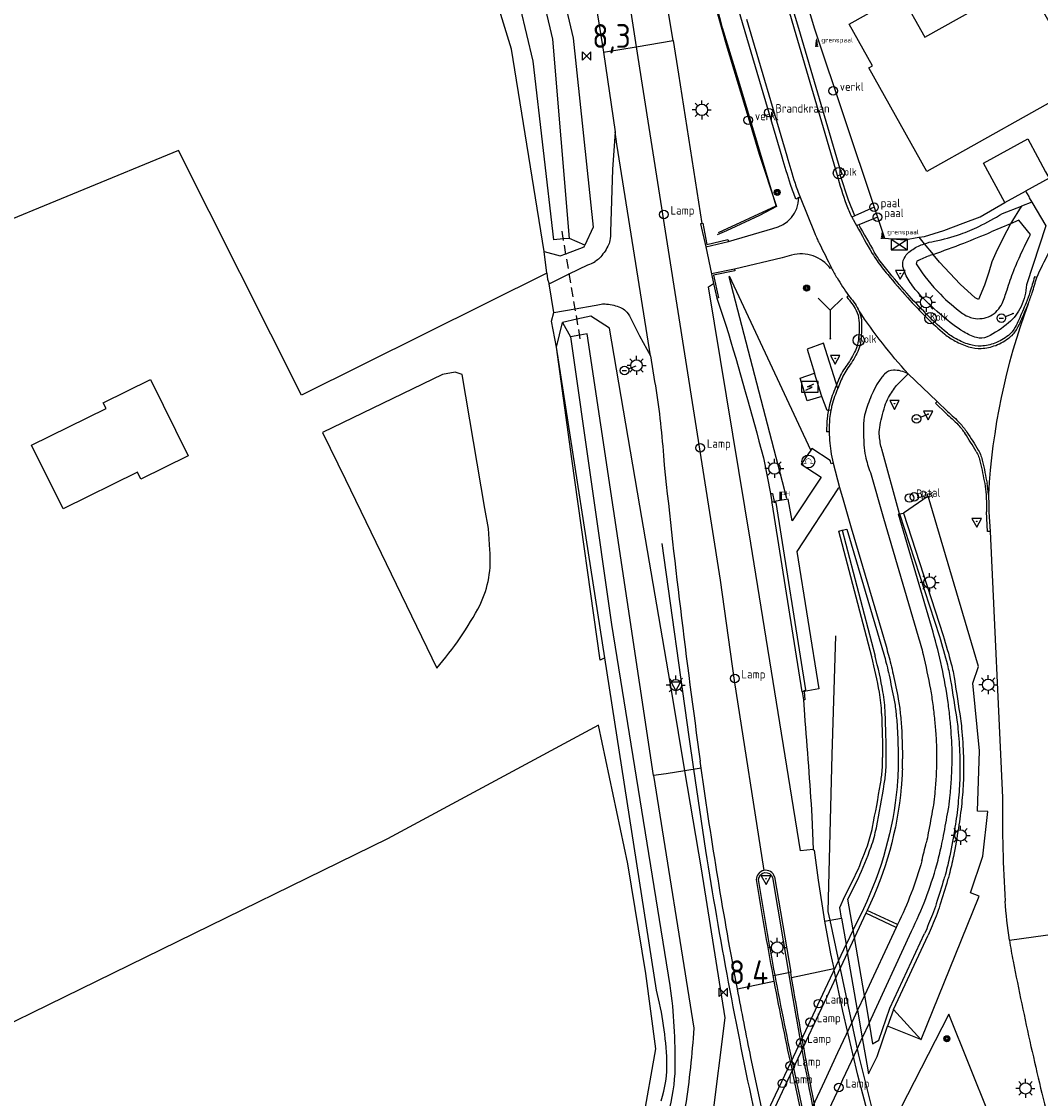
# Model space of a CAD drawing. Extents: x 165936 to 168490, y 440742 to 446306.
# Tile 47 of 80: x 167428 to 167535, y 443725 to 443838. Entities that reach past the tile are written whole.
import ezdxf

# ---------------------------------------------------------------- set-up
doc = ezdxf.new("R2010")
doc.units = 0
doc.header["$LTSCALE"] = 4
doc.linetypes.add('STIPPELFIJN', pattern=[0.375, 0.25, -0.125])
doc.layers.get('0').update_dxf_attribs({"linetype": 'CONTINUOUS'})
for name, color, linetype in [('G_BTD', 3, 'CONTINUOUS'), ('G_OTD', 32, 'CONTINUOUS'), ('G_OWG', 6, 'CONTINUOUS'), ('G_OWGM1', 11, 'ByLayer'), ('G_OWT', 6, 'CONTINUOUS'), ('G_PND', 1, 'CONTINUOUS'), ('G_WGD', 7, 'CONTINUOUS'), ('G_WGDM1', 11, 'ByLayer'), ('G_WGI', 1, 'CONTINUOUS'), ('G_WTD', 5, 'CONTINUOUS'), ('LKWDUP', 5, 'CONTINUOUS'), ('LSHD', 3, 'CONTINUOUS'), ('LWGI', 7, 'CONTINUOUS'), ('PPALHM', 10, 'CONTINUOUS'), ('PVGO', 102, 'CONTINUOUS')]:
    doc.layers.add(name, color=color, linetype=linetype)
for name, color, linetype, true_color in [('PBAK', 7, 'CONTINUOUS', 0xbd2877), ('PBRD', 7, 'CONTINUOUS', 0xbd2877), ('PKST', 7, 'CONTINUOUS', 0xbd2877), ('PPAL', 7, 'CONTINUOUS', 0xbd2877), ('PPUT', 7, 'CONTINUOUS', 0xbd2877), ('PSTM', 7, 'CONTINUOUS', 0xde7233)]:
    doc.layers.add(name, color=color, linetype=linetype, true_color=true_color)
doc.styles.add('ISO', font='ISO')
doc.styles.get("Standard").update_dxf_attribs({"font": 'ISO'})

# ---------------------------------------------------------------- blocks, each defined once
blk = doc.blocks.new('schk.dwg')
for p, q in [((0.86, 0.56), (-0.86, 0.56)), ((-0.86, 0.56), (-0.86, -0.56)), ((0.86, -0.56), (0.86, 0.56)), ((-0.86, -0.56), (0.86, -0.56))]:
    blk.add_line(p, q)
at = {"linetype": 'Continuous'}
for p, q in [((-0.86, 0.56), (0.86, -0.56)), ((-0.86, -0.56), (0.86, 0.56))]:
    blk.add_line(p, q, dxfattribs=at)
blk = doc.blocks.new('grensmarkering')
at = {"linetype": 'ByBlock', "lineweight": -2}
h = blk.add_hatch(color=0, dxfattribs=at)
h.dxf.hatch_style = 1
h.paths.add_polyline_path([(0.09, 0.55, 0.219912), (0.05, 0.61, -0.457379), (0.04, 0.66, 2.245674), (-0.04, 0.66, -0.457379), (-0.05, 0.61, 0.219912), (-0.09, 0.55), (-0.15, 0.04), (-0.18, 0.04), (-0.18, 0.01, 0.018367), (-0.1, 0, -0.954633), (0.1, 0, 0.018367), (0.18, 0.01), (0.18, 0.04), (0.15, 0.04)])
at = {"linetype": 'ByBlock', "lineweight": -2, "true_color": 0x681648}
h = blk.add_hatch(color=219, dxfattribs=at)
h.dxf.hatch_style = 1
h.paths.add_polyline_path([(0.1, 0, 1), (-0.1, 0, 1)])
at = {"linetype": 'ByBlock', "lineweight": -2}
h = blk.add_hatch(color=0, dxfattribs=at)
h.dxf.hatch_style = 1
h.paths.add_polyline_path([(0.18, -0.04, -0.022381), (0.08, -0.06, -0.528879), (-0.08, -0.06, -0.022381), (-0.18, -0.04), (-0.18, -0.13, 0.083333), (0.18, -0.13)])
at = {"color": 0, "linetype": 'ByBlock', "lineweight": -2}
blk.add_attdef('GRENSMARKERING', (0.5, 0.35), '', height=0.5, dxfattribs=at)
blk = doc.blocks.new('verkeersteller')
at = {"color": 0}
blk.add_circle((0, 0), 0.45, dxfattribs=at)
at = {"color": 0, "style": 'ISO'}
blk.add_attdef('VERKEERSTELLER', (0.7, 0), '', height=0.9, dxfattribs=at)
blk = doc.blocks.new('verkeersbord-pl')
at = {"linetype": 'Continuous'}
blk.add_circle((0, 0), 0.03, dxfattribs=at)
blk = doc.blocks.new('verkeersbord')
at = {"color": 0}
for p, q in [((0.5, 0.32), (-0.5, 0.32)), ((-0.5, 0.32), (0, -0.6)), ((0, -0.6), (0.5, 0.32))]:
    blk.add_line(p, q, dxfattribs=at)
blk = doc.blocks.new('kolk')
at = {"color": 0}
blk.add_circle((0, 0), 0.6, dxfattribs=at)
at = {"color": 0, "linetype": 'Continuous', "style": 'ISO'}
blk.add_attdef('KOLK', (-0.04, -0.26), '', height=0.8, dxfattribs=at)
blk = doc.blocks.new('wegwijzer')
at = {"color": 0}
for q in [(-0.424, 1.424), (0.424, 1.424), (0, 0)]:
    blk.add_line((0, 1), q, dxfattribs=at)
blk = doc.blocks.new('boom')
at = {"color": 0}
for radius in [0.315, 0.225, 0.135]:
    blk.add_circle((0, 0), radius, dxfattribs=at)
blk = doc.blocks.new('verklikker')
at = {"color": 0}
blk.add_circle((0, 0), 0.45, dxfattribs=at)
at = {"color": 0, "style": 'ISO'}
blk.add_attdef('VERKLIKKER', (0.7, 0), '', height=0.9, dxfattribs=at)
blk = doc.blocks.new('lamp')
at = {"color": 0}
blk.add_circle((0, 0), 0.45, dxfattribs=at)
at = {"color": 0, "style": 'ISO'}
blk.add_attdef('LAMP', (0.7, 0), '', height=0.9, dxfattribs=at)
blk = doc.blocks.new('brandkraan')
at = {"color": 0}
blk.add_circle((0, 0), 0.45, dxfattribs=at)
at = {"color": 0, "style": 'ISO'}
blk.add_attdef('BRANDKRAAN', (0.7, 0), '', height=0.9, dxfattribs=at)
blk = doc.blocks.new('lichtmast')
at = {"color": 0}
for p, q in [((-0.6, 0), (-1, 0)), ((-0.71, 0.71), (-0.42, 0.42)), ((0, 0.6), (0, 1)), ((0.42, 0.42), (0.71, 0.71)), ((0.6, 0), (1, 0)), ((-0.42, -0.42), (-0.71, -0.71)), ((0, -0.6), (0, -1)), ((0.42, -0.42), (0.71, -0.71))]:
    blk.add_line(p, q, dxfattribs=at)
blk.add_circle((0, 0), 0.6, dxfattribs=at)
blk = doc.blocks.new('kilometerpaal')
at = {"color": 0}
for p, q in [((-0.44, 0.44), (0.44, -0.44)), ((-0.44, -0.44), (-0.44, 0.44)), ((0.44, 0.44), (-0.44, -0.44)), ((0.44, -0.44), (0.44, 0.44))]:
    blk.add_line(p, q, dxfattribs=at)
at = {"color": 0, "style": 'ISO'}
blk.add_attdef('KILOMETERPAAL', (0.59, 0.87), '', height=2.5, dxfattribs=at)
blk = doc.blocks.new('aanduidingsbord')
at = {"color": 0}
for p, q in [((-0.81, -0.33), (0, 0)), ((-1.45, -0.5), (-1.01, -0.5))]:
    blk.add_line(p, q, dxfattribs=at)
blk.add_circle((-1.23, -0.5), 0.45, dxfattribs=at)
blk = doc.blocks.new('schk-electra')
at = {"color": 0}
for p, q in [((0.86, 0.56), (-0.86, 0.56)), ((-0.86, 0.56), (-0.86, -0.56)), ((0.86, -0.56), (0.86, 0.56)), ((-0.86, -0.56), (0.86, -0.56))]:
    blk.add_line(p, q, dxfattribs=at)
blk.add_lwpolyline([(-0.43, -0.35), (0.24, -0.02), (-0.24, 0.02), (0.41, 0.32)], dxfattribs=at)
blk = doc.blocks.new('fietsklem')
at = {"color": 0, "linetype": 'Continuous', "const_width": 0.05}
blk.add_lwpolyline([(-0.49, -0.2), (-0.21, -0.2, -2.286164), (0.22, -0.2), (0.48, -0.2)], format="xyb", dxfattribs=at)
at = {"color": 0}
blk.add_circle((0, 0), 0.675, dxfattribs=at)
blk = doc.blocks.new('strooikist')
at = {"color": 0}
blk.add_circle((0, 0), 0.45, dxfattribs=at)
at = {"color": 0, "style": 'ISO'}
blk.add_attdef('STROOIKIST', (0.7, 0), '', height=0.9, dxfattribs=at)
blk = doc.blocks.new('haltepaal')
at = {"linetype": 'ByBlock', "lineweight": -2}
h = blk.add_hatch(color=0, dxfattribs=at)
h.dxf.hatch_style = 1
h.paths.add_polyline_path([(0.15, 0.45), (0.45, 0.45), (0.45, 0.8), (-0.15, 0.8), (-0.15, -0.1), (0, -0.1, -0.414214), (-0.1, 0, -1), (0.1, 0, -0.414214), (0, -0.1), (0.15, -0.1)])
h.paths.add_polyline_path([(0.15, 0.5), (0.15, 0.75), (0.4, 0.75), (0.4, 0.5)], flags=16)
at = {"linetype": 'ByBlock', "lineweight": -2, "true_color": 0x681648}
h = blk.add_hatch(color=219, dxfattribs=at)
h.dxf.hatch_style = 1
h.paths.add_polyline_path([(0.1, 0, 1), (-0.1, 0, 1)])
at = {"color": 0, "linetype": 'ByBlock', "lineweight": -2}
blk.add_attdef('HALTEPAAL', (0.5, 0.35), '', height=0.5, dxfattribs=at)

msp = doc.modelspace()

# ---------------------------------------------------------------- linework, layer by layer
at = {"layer": 'G_BTD', "linetype": 'Continuous', "transparency": 33554687}
for points in [[(167520.21, 443786.436), (167520.609, 443786.512)], [(167514.099, 443743.864), (167514.577, 443741.092)], [(167514.72, 443740.263), (167514.577, 443741.092)], [(167515.775, 443734.163), (167514.72, 443740.263)], [(167515.775, 443734.163), (167516.278, 443731.251)], [(167525.384, 443733.773), (167520.303, 443723.812), (167534.479, 443684.795), (167542.504, 443691.076), (167525.384, 443733.773)], [(167516.278, 443731.251), (167516.756, 443728.489), (167516.928, 443727.494), (167517.835, 443729.312), (167518.947, 443732.504)]]:
    msp.add_lwpolyline(points, dxfattribs=at)
at = {"layer": 'G_OTD', "linetype": 'Continuous', "transparency": 33554687}
for points in [[(167483.065, 443811.753), (167457.272, 443798.91), (167444.297, 443824.686), (167412.614, 443811.614), (167416.817, 443802.057), (167400.007, 443796.55), (167391.547, 443817.811), (167390.473, 443823.891), (167356.743, 443818.158), (167353.547, 443834.617), (167330.7, 443830.397), (167329.045, 443773.02), (167355.513, 443780.796), (167360.716, 443764.8), (167227.627, 443733.626)], [(167489.178, 443771.273), (167488.683, 443771.035), (167485.699, 443792.207), (167484.085, 443803.981)], [(167477.08, 443782.654), (167476.923, 443784.892), (167476.549, 443786.976), (167474.151, 443801.092), (167473.444, 443801.348), (167472.107, 443801.112), (167459.455, 443794.992), (167461.905, 443790.041), (167471.494, 443770.175)], [(167488.533, 443706.615), (167488.329, 443705.816), (167490.015, 443713.807), (167493.19, 443722.379), (167494.566, 443730.105), (167493.508, 443738.042), (167491.603, 443749.578), (167488.534, 443764.183), (167466.3, 443752.225), (167415.268, 443727.236)]]:
    msp.add_lwpolyline(points, dxfattribs=at)
for points in [[(167476.058, 443776.854, 0.1362893), (167477.08, 443782.654)], [(167471.494, 443770.175, 0.0568482), (167476.058, 443776.854)]]:
    msp.add_lwpolyline(points, format="xyb", dxfattribs=at)
at = {"layer": 'G_OWG', "linetype": 'Continuous', "transparency": 33554687}
for points in [[(167506.586, 443852.955), (167511.236, 443837.483), (167517.516, 443818.705)], [(167507.864, 443823.964), (167503.507, 443838.712), (167503.232, 443839.68)], [(167509.599, 443819.72), (167509.282, 443819.564)], [(167533.457, 443820.397), (167533.793, 443819.822), (167533.862, 443819.704), (167534.136, 443819.236)], [(167517.516, 443818.705), (167515.48, 443817.784)], [(167517.516, 443818.705), (167517.887, 443817.659)], [(167522.229, 443815.538), (167522.817, 443815.636), (167524.854, 443816.24), (167526.901, 443817.039), (167528.702, 443817.704), (167531.298, 443819.216)], [(167531.029, 443818.034), (167533.054, 443818.818)], [(167533.054, 443818.818), (167532.826, 443818.484), (167532.078, 443817.295), (167531.897, 443816.967)], [(167534.136, 443819.236), (167533.054, 443818.818)], [(167534.136, 443819.236), (167535.601, 443816.729)], [(167515.48, 443817.784), (167515.195, 443817.655)], [(167517.887, 443817.659), (167515.907, 443816.862)], [(167517.887, 443817.659), (167518.613, 443815.462), (167520.723, 443815.286), (167522.229, 443815.538)], [(167533.97, 443815.819), (167532.76, 443817.334), (167531.897, 443816.967)], [(167515.907, 443816.862), (167515.673, 443816.768)], [(167531.897, 443816.967), (167531.488, 443816.23), (167530.482, 443814.211), (167529.907, 443812.972), (167529.601, 443811.855), (167529.143, 443810.496), (167528.503, 443808.975), (167528.173, 443809.182), (167526.595, 443810.614), (167524.414, 443812.931), (167523.735, 443813.741)], [(167531.897, 443816.967), (167529.852, 443816.099)], [(167535.601, 443816.729), (167533.554, 443810.541)], [(167522.229, 443815.538), (167522.808, 443814.847)], [(167483.065, 443811.753), (167482.783, 443814.044)], [(167522.808, 443814.847), (167523.735, 443813.741)], [(167523.735, 443813.741), (167523.405, 443813.629)], [(167483.065, 443811.753), (167483.141, 443811.137), (167483.337, 443810.643)], [(167484.085, 443803.981), (167483.57, 443806.705), (167483.823, 443807.624)], [(167497.621, 443759.379), (167496.267, 443767.452), (167492.865, 443787.274), (167489.69, 443805.974), (167487.714, 443807.244), (167486.252, 443806.92), (167484.713, 443806.58)], [(167512.012, 443798.777), (167510.485, 443798.316), (167509.735, 443800.724), (167511.254, 443801.239)], [(167522.442, 443731.092), (167522.466, 443731.082), (167526.713, 443741.584), (167528.569, 443746.175), (167527.675, 443746.537), (167528.98, 443750.406), (167529.511, 443755.102), (167528.418, 443755.115), (167528.614, 443761.492), (167527.905, 443768.613), (167528.528, 443770.368), (167523.207, 443788.293), (167520.609, 443786.512)], [(167520.21, 443786.436), (167524.415, 443773.518)], [(167520.609, 443786.512), (167524.785, 443773.636)], [(167517.272, 443771.368), (167513.811, 443784.593), (167514.16, 443784.716)], [(167514.16, 443784.716), (167514.672, 443784.813), (167518.354, 443772.356)], [(167514.16, 443784.716), (167517.627, 443771.46)], [(167499.328, 443759.661), (167497.621, 443759.379)], [(167514.099, 443743.864), (167513.922, 443744.982), (167514.44, 443746.164), (167515.47, 443748.188)], [(167515.304, 443742.646), (167514.753, 443745.852), (167515.836, 443747.993)], [(167516.396, 443744.861), (167515.304, 443742.646)], [(167512.311, 443743.543), (167512.904, 443743.649), (167514.099, 443743.864)], [(167515.447, 443741.815), (167515.304, 443742.646)], [(167516.998, 443732.8), (167517.368, 443730.65), (167518.04, 443731.033), (167519.173, 443734.392), (167522.846, 443742.255)], [(167519.551, 443734.24), (167523.199, 443742.065)], [(167506.865, 443737.821), (167507.101, 443737.865)], [(167507.101, 443737.865), (167508.512, 443738.135)], [(167508.748, 443738.178), (167508.512, 443738.135)], [(167519.551, 443734.24), (167518.947, 443732.504)], [(167519.551, 443734.24), (167522.442, 443731.092)], [(167522.442, 443731.092), (167518.947, 443732.504)]]:
    msp.add_lwpolyline(points, dxfattribs=at)
for points in [[(167508.731, 443821.089, -0.0092815), (167507.864, 443823.964)], [(167509.282, 443819.564, -0.0175466), (167508.731, 443821.089)], [(167528.556, 443816.681, 0.0230174), (167531.029, 443818.034)], [(167526.633, 443815.88, 0.0307596), (167528.556, 443816.681)], [(167526.955, 443814.926, 0.0044557), (167529.852, 443816.099)], [(167522.808, 443814.847, -0.0349081), (167523.875, 443815.136)], [(167523.735, 443813.741, 0.0115293), (167526.955, 443814.926)], [(167523.875, 443815.136, 0.0348172), (167526.633, 443815.88)], [(167532.982, 443813.792, -0.0109073), (167533.97, 443815.819)], [(167520.601, 443813.091, -0.1349895), (167521.054, 443813.843)], [(167521.054, 443813.843, -0.086371), (167522.185, 443814.601)], [(167522.185, 443814.601, -0.0221824), (167522.808, 443814.847)], [(167532.228, 443812.028, -0.0135525), (167532.982, 443813.792)], [(167520.612, 443812.241, -0.1447121), (167520.601, 443813.091)], [(167522.145, 443813.102, 0.4484926), (167522.018, 443812.622)], [(167522.018, 443812.622, 0.0472561), (167524.502, 443809.539)], [(167522.145, 443813.102, -0.0354822), (167523.405, 443813.629)], [(167521.315, 443810.785, -0.0752315), (167520.612, 443812.241)], [(167531.513, 443809.995, -0.0190732), (167532.228, 443812.028)], [(167522.455, 443809.382, -0.0412955), (167521.315, 443810.785)], [(167533.554, 443810.541, -0.0960682), (167532.987, 443808.26)], [(167524.739, 443807.218, -0.0238257), (167522.455, 443809.382)], [(167524.502, 443809.539, 0.0430042), (167526.822, 443807.533)], [(167530.988, 443808.581, 0.0274705), (167531.513, 443809.995)], [(167529.76, 443807.27, 0.1721242), (167530.988, 443808.581)], [(167532.987, 443808.26, -0.1045606), (167531.682, 443806.525)], [(167526.961, 443805.58, -0.0378204), (167524.739, 443807.218)], [(167526.822, 443807.533, 0.1051831), (167527.971, 443807.026)], [(167527.971, 443807.026, 0.1722375), (167529.76, 443807.27)], [(167531.682, 443806.525, -0.0717445), (167529.423, 443805.063)], [(167528.315, 443804.978, -0.0712623), (167526.961, 443805.58)], [(167529.423, 443805.063, -0.1777214), (167528.315, 443804.978)], [(167524.415, 443773.518, -0.0116789), (167525.236, 443770.535)], [(167524.785, 443773.636, -0.0127079), (167525.641, 443770.643)], [(167518.354, 443772.356, -0.0063825), (167518.858, 443770.485)], [(167518.085, 443767.644, 0.0207433), (167517.272, 443771.368)], [(167518.456, 443767.702, 0.0205464), (167517.627, 443771.46)], [(167518.858, 443770.485, -0.0116404), (167519.098, 443769.45)], [(167525.236, 443770.535, -0.021434), (167525.575, 443768.895)], [(167525.641, 443770.643, -0.0242759), (167525.981, 443769.006)], [(167519.098, 443769.45, -0.0011726), (167519.635, 443766.827)], [(167525.575, 443768.895, -0.0028942), (167526.229, 443764.743)], [(167525.981, 443769.006, -0.003144), (167526.61, 443764.87)], [(167518.317, 443765.406, 0.0348486), (167518.085, 443767.644)], [(167518.696, 443765.44, 0.03447), (167518.456, 443767.702)], [(167519.635, 443766.827, -0.0198568), (167519.84, 443765.36)], [(167518.317, 443765.406, -0.0060474), (167518.415, 443760.778)], [(167518.807, 443760.771, 0.0062128), (167518.696, 443765.44)], [(167519.84, 443765.36, -0.0107658), (167519.981, 443763.599)], [(167526.229, 443764.743, -0.011634), (167526.35, 443763.802)], [(167526.61, 443764.87, -0.0128394), (167526.733, 443763.863)], [(167526.733, 443763.863, -0.0160927), (167526.929, 443760.885)], [(167519.981, 443763.599, -0.0030256), (167520.07, 443760.627)], [(167526.35, 443763.802, -0.0175469), (167526.543, 443761.011)], [(167518.371, 443759.441, 0.0209443), (167518.415, 443760.778)], [(167518.767, 443759.427, 0.0208149), (167518.807, 443760.771)], [(167520.07, 443760.627, -0.0167033), (167520.059, 443759.61)], [(167526.543, 443761.011, -0.0187248), (167526.534, 443758.394)], [(167526.929, 443760.885, -0.0188087), (167526.92, 443758.386)], [(167518.199, 443758.02, 0.022614), (167518.371, 443759.441)], [(167518.598, 443758.008, 0.0231788), (167518.767, 443759.427)], [(167520.059, 443759.61, -0.0098326), (167519.936, 443757.679)], [(167526.534, 443758.394, -0.0146185), (167526.36, 443755.934)], [(167526.92, 443758.386, -0.0151695), (167526.745, 443755.95)], [(167519.936, 443757.679, -0.0893956), (167516.396, 443744.861)], [(167517.363, 443753.45, 0.0070078), (167518.199, 443758.02)], [(167517.762, 443753.38, 0.0073412), (167518.598, 443758.008)], [(167526.36, 443755.934, -0.01441), (167526.034, 443753.433)], [(167526.745, 443755.95, -0.0139206), (167526.405, 443753.352)], [(167516.82, 443751.49, 0.0372155), (167517.363, 443753.45)], [(167517.209, 443751.366, 0.0371641), (167517.762, 443753.38)], [(167526.034, 443753.433, -0.0106061), (167525.484, 443750.413)], [(167526.405, 443753.352, -0.0097188), (167525.866, 443750.354)], [(167515.47, 443748.188, 0.0213458), (167516.82, 443751.49)], [(167515.836, 443747.993, 0.0215684), (167517.209, 443751.366)], [(167525.484, 443750.413, -0.0168635), (167525.028, 443748.511)], [(167525.866, 443750.354, -0.0157277), (167525.42, 443748.432)], [(167524.875, 443747.986, -0.0015117), (167524.063, 443745.387)], [(167525.028, 443748.511, -0.0057786), (167524.875, 443747.986)], [(167525.42, 443748.432, -0.0073015), (167525.266, 443747.889)], [(167525.266, 443747.889, -0.001929), (167524.451, 443745.229)], [(167524.063, 443745.387, -0.0158102), (167523.665, 443744.255)], [(167524.451, 443745.229, -0.0193346), (167524.049, 443744.087)], [(167523.665, 443744.255, -0.0086821), (167522.846, 443742.255)], [(167524.049, 443744.087, -0.0098192), (167523.199, 443742.065)]]:
    msp.add_lwpolyline(points, format="xyb", dxfattribs=at)
at = {"layer": 'G_OWGM1', "transparency": 33554687}
for points in [[(167515.304, 443742.646), (167514.577, 443741.092)], [(167504.531, 443719.639), (167505.409, 443721.514), (167507.159, 443725.251), (167508.794, 443728.743), (167512.378, 443736.396), (167513.808, 443739.45), (167514.577, 443741.092)]]:
    msp.add_lwpolyline(points, dxfattribs=at)
at = {"layer": 'G_OWT', "linetype": 'Continuous', "transparency": 33554687}
for points in [[(167469.067, 443878.575), (167473.523, 443879.789), (167474.039, 443879.93), (167475.847, 443878.789), (167481.06, 443856.976), (167485.864, 443836.483), (167487.972, 443816.594), (167487.095, 443814.695)], [(167482.783, 443814.044), (167479.372, 443835.348), (167476.038, 443846.234), (167474.329, 443854.255), (167470.092, 443873.684), (167469.067, 443878.575)], [(167487.095, 443814.695), (167485.457, 443815.419)], [(167482.783, 443814.044), (167484.476, 443813.576), (167485.081, 443813.805), (167487.023, 443814.539), (167487.095, 443814.695)], [(167484.085, 443803.981), (167484.713, 443806.58)], [(167484.713, 443806.58), (167485.588, 443805.071)], [(167489.178, 443771.273), (167484.085, 443803.981)], [(167494.627, 443736.277), (167489.178, 443771.273)], [(167497.621, 443759.379), (167495.649, 443759.048), (167494.314, 443758.884)], [(167500.498, 443722.499), (167501.844, 443733.359), (167499.351, 443749.069), (167497.621, 443759.379)]]:
    msp.add_lwpolyline(points, dxfattribs=at)
for points in [[(167495.715, 443728.821, 0.0520268), (167494.627, 443736.277)], [(167495.101, 443724.627, 0.0934878), (167495.715, 443728.821)]]:
    msp.add_lwpolyline(points, format="xyb", dxfattribs=at)
at = {"layer": 'G_PND', "linetype": 'Continuous', "transparency": 33554687}
for points in [[(167520.364, 443841.049), (167522.858, 443836.607), (167533.496, 443842.58), (167539.585, 443831.736), (167523.067, 443822.462), (167516.954, 443833.362), (167517.369, 443833.595), (167514.905, 443837.984), (167520.364, 443841.049)], [(167531.298, 443819.216), (167529.038, 443823.339), (167533.698, 443825.893), (167534.737, 443823.996), (167535.562, 443822.429), (167535.933, 443821.752)], [(167535.933, 443821.752), (167533.457, 443820.397)], [(167531.298, 443819.216), (167533.457, 443820.397)], [(167436.389, 443798.126), (167441.364, 443800.581), (167445.34, 443792.52), (167440.364, 443790.066), (167439.999, 443790.807), (167432.168, 443786.944), (167428.852, 443793.666), (167436.683, 443797.529), (167436.389, 443798.126)]]:
    msp.add_lwpolyline(points, dxfattribs=at)
at = {"layer": 'G_WGD', "linetype": 'Continuous', "transparency": 33554687}
for points in [[(167476.945, 443935.023), (167477.217, 443933.27), (167488.757, 443859.811), (167492.49, 443835.601)], [(167496.36, 443836.242), (167494.512, 443847.402), (167489.184, 443880.663)], [(167482.136, 443878.597), (167485.93, 443854.514), (167489.051, 443835.031)], [(167508.883, 443839.87), (167509.559, 443837.536), (167514.083, 443822.144), (167513.952, 443822.101)], [(167504.096, 443838.483), (167508.344, 443824.103)], [(167489.051, 443835.031), (167492.49, 443835.601)], [(167492.49, 443835.601), (167496.36, 443836.242)], [(167492.49, 443835.601), (167493.115, 443831.547), (167501.307, 443779.451), (167502.79, 443768.886), (167505.911, 443748.881)], [(167496.36, 443836.242), (167496.948, 443832.694), (167499.385, 443816.988)], [(167489.051, 443835.031), (167490.265, 443826.637)], [(167490.265, 443826.637), (167490.003, 443822.685), (167489.765, 443816.1)], [(167493.997, 443803.073), (167492.708, 443811.233), (167490.45, 443825.359), (167490.265, 443826.637)], [(167513.672, 443822.027), (167513.952, 443822.101)], [(167509.599, 443819.72), (167509.746, 443819.75)], [(167509.746, 443819.75), (167511.28, 443815.95)], [(167515.395, 443817.274), (167515.673, 443816.768)], [(167499.385, 443816.988), (167499.258, 443816.959), (167499.799, 443814.541)], [(167502.204, 443815.105), (167506.871, 443816.463)], [(167499.799, 443814.541), (167502.204, 443815.105)], [(167499.799, 443814.541), (167500.41, 443811.68)], [(167483.337, 443810.643), (167485.442, 443811.679), (167487.404, 443812.644)], [(167508.848, 443813.654), (167507.856, 443813.376), (167502.83, 443812.197)], [(167502.83, 443812.197), (167500.41, 443811.68)], [(167500.41, 443811.68), (167500.609, 443810.67)], [(167513.05, 443812.29), (167512.934, 443812.238)], [(167483.823, 443807.624), (167483.337, 443810.643)], [(167511.101, 443751.092), (167509.783, 443750.962), (167504.54, 443783.327), (167500.101, 443810.34), (167500.609, 443810.67)], [(167500.609, 443810.67), (167500.984, 443809.12)], [(167483.823, 443807.624), (167486.067, 443808.008), (167488.076, 443808.351)], [(167500.984, 443809.12), (167501.927, 443806.284)], [(167491.9, 443807.077), (167492.844, 443805.176), (167493.997, 443803.073)], [(167513.691, 443799.63), (167512.196, 443804.395), (167510.464, 443803.778), (167511.254, 443801.239)], [(167493.997, 443803.073), (167494.424, 443800.374)], [(167512.012, 443798.777), (167511.254, 443801.239)], [(167514.062, 443800.526), (167513.691, 443799.63)], [(167519.89, 443799.946), (167521.095, 443801.178)], [(167521.095, 443801.178), (167524.165, 443798.254)], [(167512.976, 443797.327), (167512.579, 443797.306), (167512.012, 443798.777)], [(167524.165, 443798.254), (167525.243, 443797.2)], [(167505.874, 443792.32), (167506.624, 443788.564)], [(167513.225, 443791.755), (167513.013, 443791.704), (167512.896, 443792.057), (167510.986, 443793.307), (167510.87, 443793.135), (167509.862, 443791.643), (167511.958, 443790.282), (167508.887, 443785.675), (167508.496, 443787.963), (167506.995, 443787.732)], [(167513.008, 443792.716), (167513.225, 443791.755)], [(167520.21, 443786.436), (167518.329, 443793.218)], [(167513.225, 443791.755), (167513.87, 443789.203)], [(167517.13, 443790.767), (167518.506, 443785.965), (167522.163, 443773.514)], [(167513.87, 443789.203), (167513.724, 443789.047), (167509.395, 443782.462), (167511.7, 443767.995), (167510.159, 443767.728)], [(167513.87, 443789.203), (167514.255, 443787.914), (167515.101, 443784.937), (167518.783, 443772.48)], [(167506.624, 443788.564), (167506.776, 443787.698)], [(167506.776, 443787.698), (167506.995, 443787.732)], [(167509.955, 443767.693), (167506.798, 443787.576), (167506.776, 443787.698)], [(167529.594, 443786.622), (167529.723, 443784.585)], [(167523.729, 443773.974), (167520.081, 443786.392), (167520.21, 443786.436)], [(167529.723, 443784.585), (167531.045, 443756.575)], [(167510.159, 443767.728), (167509.955, 443767.693)], [(167509.955, 443767.693), (167510.089, 443766.848)], [(167510.089, 443766.848), (167510.186, 443765.267)], [(167499.328, 443759.661), (167499.228, 443760.38)], [(167510.978, 443754.554), (167511.101, 443751.092)], [(167511.101, 443751.092), (167511.202, 443751.037), (167511.633, 443747.853), (167512.311, 443743.543)], [(167507.058, 443748.21), (167508.748, 443738.178)], [(167516.799, 443744.668), (167516.652, 443744.387)], [(167512.311, 443743.543), (167512.946, 443740.118), (167513.276, 443738.57)], [(167516.652, 443744.387), (167515.447, 443741.815)], [(167519.849, 443742.882), (167516.498, 443735.71)], [(167516.998, 443732.8), (167521.458, 443742.483)], [(167519.993, 443743.202), (167519.849, 443742.882)], [(167531.768, 443741.546), (167538.106, 443742.423)], [(167516.498, 443735.71), (167515.447, 443741.815)], [(167506.865, 443737.821), (167506.976, 443737.228)], [(167508.841, 443737.625), (167508.748, 443738.178)], [(167508.841, 443737.625), (167513.276, 443738.57)], [(167516.988, 443722.808), (167515.797, 443727.342), (167514.233, 443734.076), (167513.276, 443738.57)], [(167503.143, 443736.412), (167506.976, 443737.228)], [(167509.073, 443736.248), (167508.841, 443737.625)], [(167516.498, 443735.71), (167516.998, 443732.8)], [(167505.785, 443723.467), (167504.557, 443729.208)], [(167508.944, 443727.563), (167511.29, 443716.534)]]:
    msp.add_lwpolyline(points, dxfattribs=at)
for points in [[(167508.344, 443824.103, 0.0094263), (167509.207, 443821.243)], [(167514.62, 443818.989, -0.0224562), (167513.672, 443822.027)], [(167509.207, 443821.243, 0.0167394), (167509.746, 443819.75)], [(167506.871, 443816.463, 0.3567294), (167509.599, 443819.72)], [(167515.195, 443817.655, -0.0295596), (167514.62, 443818.989)], [(167515.195, 443817.655, 0.0093109), (167515.395, 443817.274)], [(167489.765, 443816.1, -0.0575862), (167489.713, 443815.196)], [(167515.673, 443816.768, 0.0047895), (167517.331, 443813.838)], [(167489.713, 443815.196, -0.0807233), (167489.506, 443814.592)], [(167511.28, 443815.95, 0.0071547), (167511.504, 443815.427)], [(167511.504, 443815.427, 0.0064543), (167511.739, 443814.927)], [(167511.739, 443814.927, 0.0010634), (167513.05, 443812.29)], [(167489.097, 443813.934, -0.0332549), (167488.624, 443813.356)], [(167489.506, 443814.592, -0.0325601), (167489.097, 443813.934)], [(167512.934, 443812.238, 0.3053958), (167508.848, 443813.654)], [(167517.331, 443813.838, 0.0250021), (167517.834, 443813.067)], [(167534.638, 443811.296, -0.0120812), (167535.924, 443813.923)], [(167487.404, 443812.644, 0.0514624), (167488.164, 443812.989)], [(167488.624, 443813.356, -0.0713913), (167488.164, 443812.989)], [(167517.834, 443813.067, 0.0159904), (167518.955, 443811.625)], [(167513.05, 443812.29, 0.0225504), (167513.621, 443811.267)], [(167518.955, 443811.625, 0.0088836), (167521.032, 443809.208)], [(167513.621, 443811.267, 0.0118995), (167514.83, 443809.41)], [(167534.166, 443809.695, 0.0123403), (167534.638, 443811.296)], [(167514.83, 443809.41, -0.0698618), (167515.863, 443807.966)], [(167521.032, 443809.208, 0.0163429), (167523.091, 443807.046)], [(167533.745, 443808.539, 0.018264), (167534.166, 443809.695)], [(167488.076, 443808.351, -0.0421937), (167488.813, 443808.506)], [(167488.813, 443808.506, -0.0568133), (167489.376, 443808.512)], [(167489.376, 443808.512, -0.034026), (167490.138, 443808.382)], [(167490.138, 443808.382, -0.0355155), (167490.842, 443808.157)], [(167490.842, 443808.157, -0.1036809), (167491.356, 443807.814)], [(167533.745, 443808.539, 0.0750945), (167529.557, 443788.459)], [(167532.982, 443806.74, 0.0080658), (167533.745, 443808.539)], [(167491.356, 443807.814, -0.0709566), (167491.9, 443807.077)], [(167515.942, 443807.801, 0.0171518), (167515.863, 443807.966)], [(167521.095, 443801.178, -0.0380234), (167515.942, 443807.801)], [(167515.942, 443807.801, -0.088643), (167516.186, 443806.81)], [(167523.091, 443807.046, 0.0196268), (167524.962, 443805.349)], [(167501.927, 443806.284, -0.0089641), (167505.874, 443792.32)], [(167516.186, 443806.81, -0.0453957), (167516.131, 443804.717)], [(167531.815, 443805.016, 0.1037885), (167532.593, 443805.943)], [(167532.593, 443805.943, 0.0186617), (167532.982, 443806.74)], [(167516.131, 443804.717, -0.076986), (167515.799, 443803.524)], [(167524.962, 443805.349, 0.0518483), (167526.053, 443804.613)], [(167530.32, 443804.164, 0.0736681), (167531.815, 443805.016)], [(167526.053, 443804.613, 0.0438693), (167527.472, 443804.011)], [(167527.472, 443804.011, 0.091328), (167528.808, 443803.837)], [(167528.808, 443803.837, 0.0800034), (167530.32, 443804.164)], [(167515.799, 443803.524, -0.0520891), (167514.886, 443801.964)], [(167514.886, 443801.964, 0.0573274), (167514.062, 443800.526)], [(167519.553, 443801.548, 0.2064896), (167518.62, 443801.123)], [(167521.095, 443801.178, 0.1297032), (167519.553, 443801.548)], [(167494.424, 443800.374, -0.0263334), (167495.342, 443792.552)], [(167517.932, 443800.234, 0.040549), (167517.417, 443799.284)], [(167518.62, 443801.123, 0.0400264), (167517.932, 443800.234)], [(167513.691, 443799.63, 0.0059381), (167513.37, 443798.782)], [(167517.417, 443799.284, 0.0208255), (167516.718, 443797.499)], [(167519.056, 443798.691, -0.0368117), (167519.89, 443799.946)], [(167513.37, 443798.782, 0.0264155), (167513.087, 443797.841)], [(167518.654, 443797.756, -0.0532829), (167519.056, 443798.691)], [(167512.976, 443797.327, 0.0186148), (167512.847, 443796.459)], [(167513.087, 443797.841, 0.0100971), (167512.976, 443797.327)], [(167516.718, 443797.499, 0.0411929), (167516.477, 443796.558)], [(167518.334, 443796.584, -0.0155937), (167518.654, 443797.756)], [(167525.243, 443797.2, -0.0283453), (167526.55, 443795.967)], [(167512.847, 443796.459, 0.0320983), (167512.786, 443795.057)], [(167516.41, 443795.808, 0.0140668), (167516.448, 443793.676)], [(167516.477, 443796.558, 0.0412425), (167516.41, 443795.808)], [(167518.116, 443795.513, -0.0188437), (167518.334, 443796.584)], [(167526.55, 443795.967, -0.0433056), (167527.286, 443795.041)], [(167512.786, 443795.057, 0.0320171), (167513.008, 443792.716)], [(167518.083, 443794.612, -0.0633001), (167518.116, 443795.513)], [(167518.329, 443793.218, -0.0401866), (167518.083, 443794.612)], [(167527.286, 443795.041, -0.01287), (167528.489, 443793.122)], [(167516.448, 443793.676, 0.0464914), (167516.613, 443792.492)], [(167495.342, 443792.552, 0.0094465), (167499.228, 443760.38)], [(167516.613, 443792.492, 0.0309025), (167517.13, 443790.767)], [(167528.489, 443793.122, -0.0444541), (167528.765, 443792.54)], [(167528.765, 443792.54, -0.0340161), (167528.946, 443791.924)], [(167528.946, 443791.924, -0.0093487), (167529.409, 443789.663)], [(167529.557, 443788.459, 0.0298576), (167529.409, 443789.663)], [(167529.557, 443788.459, -0.0201443), (167529.594, 443786.622)], [(167522.163, 443773.514, -0.0080549), (167522.696, 443771.627)], [(167525.317, 443766.566, 0.0351045), (167523.729, 443773.974)], [(167518.783, 443772.48, -0.0063349), (167519.291, 443770.595)], [(167522.696, 443771.627, -0.0079352), (167523.455, 443767.973)], [(167519.291, 443770.595, -0.01164), (167519.535, 443769.541)], [(167519.535, 443769.541, -0.0114924), (167520.073, 443766.916)], [(167523.455, 443767.973, -0.0118905), (167523.698, 443766.361)], [(167520.073, 443766.916, -0.0203958), (167520.284, 443765.405)], [(167523.698, 443766.361, -0.0059813), (167523.888, 443764.711)], [(167525.511, 443764.878, 0.0059813), (167525.317, 443766.566)], [(167510.186, 443765.267, -0.0041054), (167510.978, 443754.554)], [(167520.284, 443765.405, -0.0106565), (167520.427, 443763.626)], [(167523.888, 443764.711, -0.0082055), (167524.025, 443763.128)], [(167525.652, 443763.242, 0.0091011), (167525.511, 443764.878)], [(167520.427, 443763.626, -0.0030094), (167520.516, 443760.638)], [(167524.025, 443763.128, -0.0086608), (167524.095, 443761.746)], [(167525.726, 443761.799, 0.0096411), (167525.652, 443763.242)], [(167524.095, 443761.746, -0.0129963), (167524.104, 443760.438)], [(167525.736, 443760.408, 0.0129448), (167525.726, 443761.799)], [(167520.505, 443759.59, 0.0181278), (167520.516, 443760.638)], [(167503.143, 443736.412, -0.0119114), (167499.328, 443759.661)], [(167520.505, 443759.59, -0.0091936), (167520.381, 443757.64)], [(167524.104, 443760.438, -0.0100098), (167524.041, 443758.742)], [(167525.67, 443758.65, 0.0102245), (167525.736, 443760.408)], [(167524.041, 443758.742, -0.0091704), (167523.909, 443756.999)], [(167525.534, 443756.845, 0.0099575), (167525.67, 443758.65)], [(167520.381, 443757.64, -0.0894172), (167516.799, 443744.668)], [(167523.909, 443756.999, -0.0129744), (167523.759, 443755.756)], [(167525.373, 443755.518, 0.0128953), (167525.534, 443756.845)], [(167531.045, 443756.575, 0.0189812), (167531.328, 443745.67)], [(167523.71, 443755.459, -0.0008096), (167523.232, 443752.85)], [(167523.759, 443755.756, -0.0103742), (167523.71, 443755.459)], [(167524.837, 443752.553, 0.0004378), (167525.316, 443755.168)], [(167525.316, 443755.168, 0.0092567), (167525.373, 443755.518)], [(167523.232, 443752.85, -0.0113973), (167523.014, 443751.806)], [(167524.604, 443751.437, 0.0115207), (167524.837, 443752.553)], [(167522.551, 443749.913, 0.0058486), (167523.014, 443751.806)], [(167524.127, 443749.49, 0.006655), (167524.604, 443751.437)], [(167522.551, 443749.913, -0.0461352), (167519.993, 443743.202)], [(167521.458, 443742.483, 0.0460952), (167524.127, 443749.49)], [(167505.911, 443748.881, 0.3538332), (167505.121, 443747.919)], [(167507.058, 443748.21, 0.388042), (167505.911, 443748.881)], [(167505.121, 443747.919, 0.0071229), (167506.865, 443737.821)], [(167531.768, 443741.546, -0.0208746), (167531.328, 443745.67)], [(167531.768, 443741.546, 0.0117549), (167532.152, 443739.327)], [(167532.152, 443739.327, 0.0066002), (167534.037, 443730.37)], [(167506.976, 443737.228, 0.0068199), (167508.944, 443727.563)], [(167504.557, 443729.208, -0.0036326), (167503.143, 443736.412)], [(167513.236, 443714.447, -0.0106738), (167509.073, 443736.248)], [(167534.037, 443730.37, 0.0066106), (167536.129, 443721.59)]]:
    msp.add_lwpolyline(points, format="xyb", dxfattribs=at)
at = {"layer": 'G_WGDM1', "transparency": 33554687}
for points in [[(167515.447, 443741.815), (167514.72, 443740.263)], [(167514.72, 443740.263), (167513.973, 443738.667), (167512.534, 443735.596), (167509.213, 443728.506), (167507.319, 443724.47), (167505.572, 443720.748), (167504.669, 443718.826)], [(167516.498, 443735.71), (167515.775, 443734.163)], [(167515.775, 443734.163), (167515.184, 443732.897), (167513.689, 443729.699), (167512.297, 443726.72), (167508.515, 443718.61), (167506.805, 443714.944), (167505.722, 443712.621)], [(167516.998, 443732.8), (167516.278, 443731.251)], [(167506.209, 443709.752), (167507.379, 443712.244), (167509.076, 443715.86), (167513.902, 443726.14), (167514.242, 443726.872), (167515.762, 443730.141), (167516.278, 443731.251)]]:
    msp.add_lwpolyline(points, dxfattribs=at)
at = {"layer": 'G_WGI', "linetype": 'Continuous', "transparency": 33554687}
for points in [[(167515.48, 443817.784), (167514.84, 443819.44), (167513.952, 443822.101)], [(167499.385, 443816.988), (167499.489, 443817.01), (167499.935, 443814.775), (167502.134, 443815.306), (167502.204, 443815.105)], [(167502.83, 443812.197), (167502.87, 443812.024), (167500.626, 443811.558), (167501.165, 443809.179), (167500.984, 443809.12)], [(167534.638, 443811.296), (167534.396, 443811.36)], [(167514.83, 443809.41), (167514.642, 443809.231)], [(167524.165, 443798.254), (167523.99, 443798.075), (167525.082, 443797.009)], [(167512.786, 443795.057), (167512.526, 443795.052)], [(167506.624, 443788.564), (167506.828, 443788.585), (167506.995, 443787.732)], [(167510.159, 443767.728), (167510.16, 443767.845), (167510.346, 443767.888), (167507.2, 443787.635), (167507.001, 443787.604), (167506.995, 443787.732)], [(167529.723, 443784.585), (167529.473, 443784.569), (167529.344, 443786.627)], [(167510.159, 443767.728), (167510.25, 443766.853), (167510.089, 443766.848)], [(167506.824, 443748.152), (167508.512, 443738.135)], [(167519.993, 443743.202), (167516.799, 443744.668)], [(167519.849, 443742.882), (167516.652, 443744.387)], [(167508.512, 443738.135), (167508.836, 443736.208)], [(167511.525, 443716.582), (167509.179, 443727.614)]]:
    msp.add_lwpolyline(points, dxfattribs=at)
for points in [[(167515.907, 443816.862, 0.0051029), (167517.548, 443813.964)], [(167518.036, 443813.214, -0.0260491), (167517.548, 443813.964)], [(167519.148, 443811.784, -0.0150092), (167518.036, 443813.214)], [(167521.219, 443809.374, -0.0091816), (167519.148, 443811.784)], [(167534.396, 443811.36, -0.0139502), (167533.928, 443809.773)], [(167514.642, 443809.231, -0.0694436), (167515.632, 443807.846)], [(167523.267, 443807.224, -0.0166763), (167521.219, 443809.374)], [(167533.928, 443809.773, -0.0185212), (167533.513, 443808.633)], [(167533.513, 443808.633, -0.0085042), (167532.754, 443806.842)], [(167515.632, 443807.846, -0.1045342), (167515.926, 443806.793)], [(167525.123, 443805.541, -0.0200557), (167523.267, 443807.224)], [(167515.926, 443806.793, -0.0454494), (167515.873, 443804.747)], [(167532.372, 443806.061, -0.104592), (167531.661, 443805.213)], [(167532.754, 443806.842, -0.0180027), (167532.372, 443806.061)], [(167515.873, 443804.747, -0.0762373), (167515.562, 443803.631)], [(167526.171, 443804.834, -0.0528773), (167525.123, 443805.541)], [(167527.549, 443804.249, -0.0442941), (167526.171, 443804.834)], [(167531.661, 443805.213, -0.0728472), (167530.229, 443804.397)], [(167515.562, 443803.631, -0.0523427), (167514.676, 443802.118)], [(167528.794, 443804.087, -0.0915834), (167527.549, 443804.249)], [(167530.229, 443804.397, -0.0794961), (167528.794, 443804.087)], [(167514.676, 443802.118, 0.057174), (167513.823, 443800.629)], [(167513.823, 443800.629, 0.0142379), (167513.126, 443798.871)], [(167512.834, 443797.902, 0.0326284), (167512.588, 443796.487)], [(167513.126, 443798.871, 0.028486), (167512.834, 443797.902)], [(167525.082, 443797.009, -0.0279998), (167526.368, 443795.795)], [(167512.588, 443796.487, 0.0320261), (167512.526, 443795.052)], [(167526.368, 443795.795, -0.0424662), (167527.078, 443794.903)], [(167528.274, 443792.995, 0.0123324), (167527.078, 443794.903)], [(167528.274, 443792.995, -0.0441074), (167528.53, 443792.454)], [(167528.53, 443792.454, -0.0342974), (167528.702, 443791.87)], [(167528.702, 443791.87, -0.0093822), (167529.163, 443789.617)], [(167529.163, 443789.617, -0.0307504), (167529.307, 443788.444)], [(167529.307, 443788.444, -0.020366), (167529.344, 443786.627)], [(167505.361, 443747.935, -0.834576), (167506.824, 443748.152)], [(167507.101, 443737.865, -0.0071426), (167505.361, 443747.935)], [(167509.179, 443727.614, -0.0074062), (167507.101, 443737.865)], [(167508.836, 443736.208, 0.0124849), (167513.796, 443710.736)]]:
    msp.add_lwpolyline(points, format="xyb", dxfattribs=at)
at = {"layer": 'G_WTD', "linetype": 'Continuous', "transparency": 33554687}
for points in [[(167485.457, 443815.419), (167483.721, 443836.407), (167478.887, 443856.961), (167474.116, 443878.327), (167473.842, 443878.266), (167472.044, 443877.864)], [(167485.457, 443815.419), (167484.815, 443815.367), (167483.83, 443815.287), (167481.629, 443834.089), (167476.318, 443856.576), (167472.044, 443877.864)], [(167494.314, 443758.884), (167487.331, 443805.374), (167486.538, 443805.236), (167485.588, 443805.071)], [(167485.588, 443805.071), (167489.876, 443774.788), (167496.038, 443736.76)], [(167494.314, 443758.884), (167498.545, 443732.279)]]:
    msp.add_lwpolyline(points, dxfattribs=at)
for points in [[(167496.038, 443736.76, -0.037929), (167496.555, 443728.138)], [(167498.545, 443732.279, -0.0222424), (167497.65, 443724.051)], [(167496.555, 443728.138, -0.0672582), (167495.824, 443723.304)]]:
    msp.add_lwpolyline(points, format="xyb", dxfattribs=at)
at = {"layer": 'LKWDUP', "linetype": 'STIPPELFIJN', "lineweight": -3, "transparency": 33554687}
msp.add_lwpolyline([(167486.605, 443804.843), (167484.668, 443816.231)], dxfattribs=at)
at = {"layer": 'LSHD', "linetype": 'Continuous', "lineweight": -3, "transparency": 33554687}
for points in [[(167501.151, 443816.048), (167507.234, 443818.86), (167503.296, 443831.967), (167501.553, 443837.579), (167499.811, 443844.417), (167497.745, 443852.804), (167494.391, 443867.033), (167490.356, 443882.835)], [(167490.56, 443882.518), (167493.347, 443870.696), (167495.741, 443860.985), (167497.072, 443855.204), (167498.45, 443849.346), (167500.881, 443839.664), (167501.055, 443839.049), (167501.962, 443835.841), (167504.266, 443828.189), (167505.413, 443824.303), (167507.251, 443818.77), (167505.455, 443817.827), (167501.995, 443816.208), (167501.011, 443815.789)], [(167502.236, 443811.411), (167508.298, 443788.094)], [(167510.87, 443793.135), (167502.306, 443811.451)]]:
    msp.add_lwpolyline(points, dxfattribs=at)
at = {"layer": 'LWGI', "transparency": 33554687}
msp.add_lwpolyline([(167513.672, 443822.027), (167509.158, 443837.44), (167508.106, 443841.092)], dxfattribs=at)
for points in [[(167520.563, 443659.612), (167515.805, 443676.722, -0.0105421), (167509.217, 443703.841), (167507.874, 443710), (167504.976, 443723.307, -0.0128904), (167499.807, 443750.993), (167498.564, 443759.537), (167498.069, 443762.943), (167495.212, 443783.317)], [(167535.009, 443671.274), (167527.902, 443688.886, -0.0266904), (167518.082, 443720.743), (167516.422, 443727.466), (167515.933, 443729.447), (167512.904, 443743.649), (167512.707, 443744.571), (167513.105, 443761.057), (167513.492, 443773.59)]]:
    msp.add_lwpolyline(points, format="xyb", dxfattribs=at)

# ---------------------------------------------------------------- block references
at = {"layer": 'PBAK', "transparency": 33554687}
msp.add_blockref('strooikist', (167521.246, 443788.094), dxfattribs=at).add_auto_attribs({'STROOIKIST': 'Bak'})
at = {"layer": 'PBRD', "transparency": 33554687}
for p in [(167513.215, 443830.955), (167504.281, 443827.855)]:
    msp.add_blockref('verklikker', p, dxfattribs=at).add_auto_attribs({'VERKLIKKER': 'verkl '})
for name, p in [('verkeersbord', (167520.28, 443811.723)), ('aanduidingsbord', (167532.147, 443807.516)), ('verkeersbord', (167513.435, 443802.783)), ('aanduidingsbord', (167492.474, 443802.024)), ('verkeersbord', (167519.675, 443798.025)), ('aanduidingsbord', (167523.207, 443796.918)), ('verkeersbord', (167523.207, 443796.918)), ('verkeersbord', (167528.328, 443785.626)), ('verkeersbord', (167496.649, 443768.401)), ('verkeersbord', (167506.151, 443748.008))]:
    msp.add_blockref(name, p, dxfattribs=at)
at = {"layer": 'PBRD', "transparency": 33554687, "xscale": 3, "yscale": 3, "zscale": 3}
msp.add_blockref('wegwijzer', (167512.91, 443804.86), dxfattribs=at)
at = {"layer": 'PKST', "transparency": 33554687}
for name, p in [('schk.dwg', (167520.183, 443814.779)), ('schk-electra', (167510.76, 443799.787))]:
    msp.add_blockref(name, p, dxfattribs=at)
at = {"layer": 'PPAL', "transparency": 33554687}
for name, p, values in [('grensmarkering', (167511.469, 443835.711), {'GRENSMARKERING': 'grenspaal'}), ('verkeersteller', (167517.516, 443818.705), {'VERKEERSTELLER': 'paal'}), ('verkeersteller', (167517.887, 443817.659), {'VERKEERSTELLER': 'paal'}), ('grensmarkering', (167518.401, 443815.504), {'GRENSMARKERING': 'grenspaal'}), ('haltepaal', (167507.69, 443787.949), {'HALTEPAAL': 'H'}), ('verkeersteller', (167521.756, 443788.222), {'VERKEERSTELLER': 'paal'})]:
    msp.add_blockref(name, p, dxfattribs=at).add_auto_attribs(values)
for name, p in [('lichtmast', (167499.392, 443828.951)), ('verkeersbord-pl', (167520.28, 443811.723)), ('lichtmast', (167522.992, 443808.698)), ('verkeersbord-pl', (167532.147, 443807.516)), ('verkeersbord-pl', (167512.91, 443804.86)), ('lichtmast', (167492.524, 443802.049)), ('verkeersbord-pl', (167513.435, 443802.783)), ('verkeersbord-pl', (167519.675, 443798.025)), ('verkeersbord-pl', (167523.207, 443796.918)), ('lichtmast', (167507.039, 443791.204)), ('verkeersbord-pl', (167528.328, 443785.626)), ('lichtmast', (167523.357, 443779.196)), ('lichtmast', (167496.649, 443768.401)), ('lichtmast', (167529.531, 443768.438)), ('lichtmast', (167526.622, 443752.577)), ('verkeersbord-pl', (167506.151, 443748.008)), ('lichtmast', (167507.33, 443740.78)), ('lichtmast', (167533.453, 443725.946))]:
    msp.add_blockref(name, p, dxfattribs=at)
at = {"layer": 'PPALHM', "transparency": 33554687}
for p, values in [((167487.279, 443834.609), {'KILOMETERPAAL': '8,3'}), ((167501.651, 443736.052), {'KILOMETERPAAL': '8,4'})]:
    msp.add_blockref('kilometerpaal', p, dxfattribs=at).add_auto_attribs(values)
at = {"layer": 'PPUT', "transparency": 33554687}
for name, p, values in [('brandkraan', (167506.433, 443828.659), {'BRANDKRAAN': 'Brandkraan'}), ('kolk', (167513.822, 443822.295), {'KOLK': 'Kolk'}), ('kolk', (167523.455, 443807.021), {'KOLK': 'Kolk'}), ('kolk', (167515.904, 443804.702), {'KOLK': 'Kolk'})]:
    msp.add_blockref(name, p, dxfattribs=at).add_auto_attribs(values)
at = {"layer": 'PSTM', "transparency": 33554687}
for p in [(167495.404, 443817.927), (167499.229, 443793.38), (167502.873, 443769.101), (167511.674, 443734.865), (167510.796, 443732.909), (167509.791, 443730.734), (167508.699, 443728.328), (167507.866, 443726.472), (167513.823, 443726.028)]:
    msp.add_blockref('lamp', p, dxfattribs=at).add_auto_attribs({'LAMP': 'Lamp'})
msp.add_blockref('fietsklem', (167510.606, 443791.94), dxfattribs=at)
at = {"layer": 'PVGO', "transparency": 33554687}
for p in [(167507.327, 443820.269), (167510.419, 443810.197), (167525.187, 443731.174)]:
    msp.add_blockref('boom', p, dxfattribs=at)

doc.saveas('drawing.dxf')
